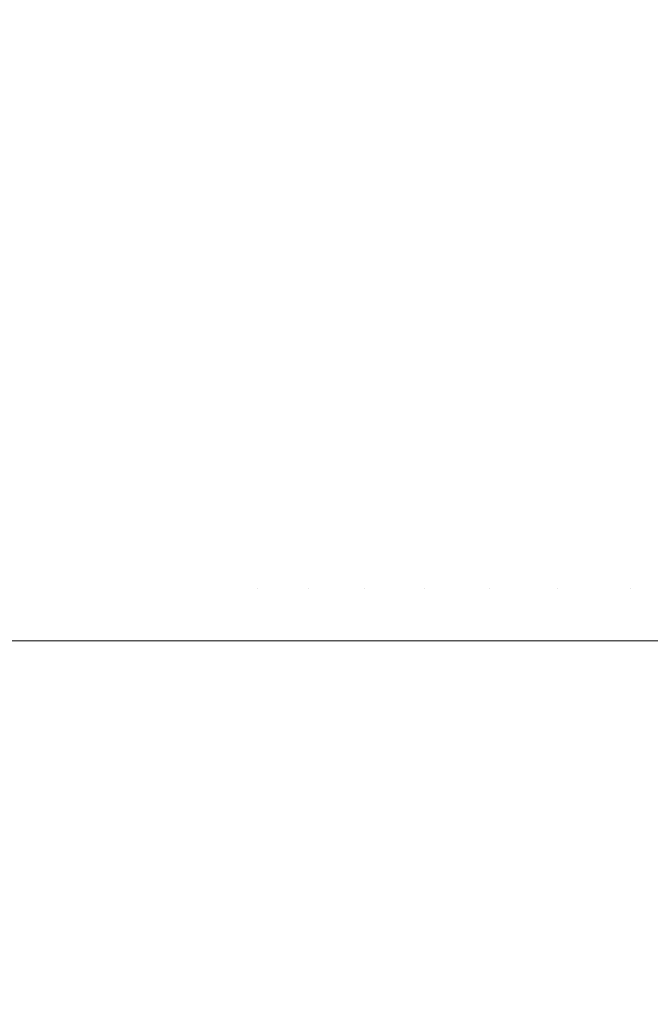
# Model space of a CAD drawing. Header units: centimetres. Extents: x -25.8 to 27.5, y 33.3 to 35.1.
# Tile 188 of 256: x -7.8926 to -7.8688, y 35.0264 to 35.0635. Entities that reach past the tile are written whole.
import ezdxf

# ---------------------------------------------------------------- set-up
doc = ezdxf.new("R2010")
doc.units = ezdxf.units.CM
doc.header["$LTSCALE"] = 2.54
doc.layers.add('Lucido design-1', color=7, linetype='Continuous')

# ---------------------------------------------------------------- blocks, each defined once
blk = doc.blocks.new('Gruppo-6-1')
at = {"color": 7, "linetype": 'Continuous', "lineweight": 9}
for points, invisible_edges in [([(-7.894002, 35.065825, 330.107898), (-7.892987, 35.065825, 330.112167), (-7.892063, 35.061922, 330.111926), (-7.893069, 35.061922, 330.107697)], 15), ([(-7.893872, 35.065825, 306.14173), (-7.8928, 35.065825, 306.146111), (-7.891878, 35.061922, 306.145863), (-7.89294, 35.061922, 306.141523)], 15), ([(-7.892987, 35.065825, 330.112167), (-7.891792, 35.065825, 330.116388), (-7.890879, 35.061922, 330.116109), (-7.892063, 35.061922, 330.111926)], 15), ([(-7.8928, 35.065825, 306.146111), (-7.891538, 35.065825, 306.15044), (-7.890628, 35.061922, 306.150153), (-7.891878, 35.061922, 306.145863)], 15), ([(-7.891792, 35.065825, 330.116388), (-7.890418, 35.065825, 330.120556), (-7.889518, 35.061922, 330.120237), (-7.890879, 35.061922, 330.116109)], 15), ([(-7.891538, 35.065825, 306.15044), (-7.890089, 35.065825, 306.15471), (-7.889191, 35.061922, 306.154384), (-7.890628, 35.061922, 306.150153)], 15), ([(-7.890418, 35.065825, 330.120556), (-7.888869, 35.065825, 330.124661), (-7.887983, 35.061922, 330.124305), (-7.889518, 35.061922, 330.120237)], 15), ([(-7.890089, 35.065825, 306.15471), (-7.888454, 35.065825, 306.158913), (-7.887572, 35.061922, 306.158548), (-7.889191, 35.061922, 306.154384)], 15), ([(-7.888869, 35.065825, 330.124661), (-7.887147, 35.065825, 330.128697), (-7.886277, 35.061922, 330.128303), (-7.887983, 35.061922, 330.124305)], 15), ([(-7.888454, 35.065825, 306.158913), (-7.886638, 35.065825, 306.163041), (-7.885773, 35.061922, 306.162638), (-7.887572, 35.061922, 306.158548)], 15), ([(-7.887147, 35.065825, 330.128697), (-7.885255, 35.065825, 330.132656), (-7.884402, 35.061922, 330.132226), (-7.886277, 35.061922, 330.128303)], 15), ([(-7.886638, 35.065825, 306.163041), (-7.884644, 35.065825, 306.167086), (-7.883796, 35.061922, 306.166645), (-7.885773, 35.061922, 306.162638)], 15), ([(-7.885255, 35.065825, 330.132656), (-7.883197, 35.065825, 330.136531), (-7.882363, 35.061922, 330.136065), (-7.884402, 35.061922, 330.132226)], 15), ([(-7.884644, 35.065825, 306.167086), (-7.882474, 35.065825, 306.17104), (-7.881647, 35.061922, 306.170562), (-7.883796, 35.061922, 306.166645)], 15), ([(-7.883197, 35.065825, 330.136531), (-7.880976, 35.065825, 330.140315), (-7.880163, 35.061922, 330.139814), (-7.882363, 35.061922, 330.136065)], 15), ([(-7.882474, 35.065825, 306.17104), (-7.880135, 35.065825, 306.174895), (-7.879329, 35.061922, 306.174382), (-7.881647, 35.061922, 306.170562)], 15), ([(-7.880976, 35.065825, 330.140315), (-7.878597, 35.065825, 330.144002), (-7.877805, 35.061922, 330.143467), (-7.880163, 35.061922, 330.139814)], 15), ([(-7.880135, 35.065825, 306.174895), (-7.87763, 35.065825, 306.178645), (-7.876847, 35.061922, 306.178097), (-7.879329, 35.061922, 306.174382)], 15), ([(-7.878597, 35.065825, 330.144002), (-7.876063, 35.065825, 330.147584), (-7.875295, 35.061922, 330.147016), (-7.877805, 35.061922, 330.143467)], 15), ([(-7.87763, 35.065825, 306.178645), (-7.874963, 35.065825, 306.182281), (-7.874205, 35.061922, 306.1817), (-7.876847, 35.061922, 306.178097)], 15), ([(-7.876063, 35.065825, 330.147584), (-7.87338, 35.065825, 330.151056), (-7.872637, 35.061922, 330.150456), (-7.875295, 35.061922, 330.147016)], 15), ([(-7.874963, 35.065825, 306.182281), (-7.87214, 35.065825, 306.185798), (-7.871409, 35.061922, 306.185185), (-7.874205, 35.061922, 306.1817)], 15), ([(-7.87338, 35.065825, 330.151056), (-7.870551, 35.065825, 330.15441), (-7.869834, 35.061922, 330.153779), (-7.872637, 35.061922, 330.150456)], 15), ([(-7.87214, 35.065825, 306.185798), (-7.869167, 35.065825, 306.189189), (-7.868463, 35.061922, 306.188544), (-7.871409, 35.061922, 306.185185)], 15), ([(-7.870551, 35.065825, 330.15441), (-7.867583, 35.065825, 330.157642), (-7.866894, 35.061922, 330.156981), (-7.869834, 35.061922, 330.153779)], 15), ([(-7.869167, 35.065825, 306.189189), (-7.866048, 35.065825, 306.192447), (-7.865373, 35.061922, 306.191771), (-7.868463, 35.061922, 306.188544)], 15), ([(-25.69296, 35.065276, 330.582904), (-25.69296, 35.061753, 330.583739), (27.40704, 35.061753, 330.583739), (27.40704, 35.065276, 330.582904)], 10), ([(-25.69296, 35.065276, 306.61614), (-25.69296, 35.061753, 306.616976), (27.40704, 35.061753, 306.616976), (27.40704, 35.065276, 306.61614)], 10), ([(-7.893894, 35.061922, 330.103428), (-7.893069, 35.061922, 330.107697), (-7.89229, 35.057989, 330.107529), (-7.893109, 35.057989, 330.103294)], 15), ([(-7.893812, 35.061922, 306.137141), (-7.89294, 35.061922, 306.141523), (-7.892162, 35.057989, 306.141351), (-7.893027, 35.057989, 306.137003)], 15), ([(-7.893069, 35.061922, 330.107697), (-7.892063, 35.061922, 330.111926), (-7.891292, 35.057989, 330.111725), (-7.89229, 35.057989, 330.107529)], 15), ([(-7.89294, 35.061922, 306.141523), (-7.891878, 35.061922, 306.145863), (-7.891109, 35.057989, 306.145657), (-7.892162, 35.057989, 306.141351)], 15), ([(-7.892063, 35.061922, 330.111926), (-7.890879, 35.061922, 330.116109), (-7.890117, 35.057989, 330.115875), (-7.891292, 35.057989, 330.111725)], 15), ([(-7.891878, 35.061922, 306.145863), (-7.890628, 35.061922, 306.150153), (-7.889868, 35.057989, 306.149913), (-7.891109, 35.057989, 306.145657)], 15), ([(-7.890879, 35.061922, 330.116109), (-7.889518, 35.061922, 330.120237), (-7.888767, 35.057989, 330.119972), (-7.890117, 35.057989, 330.115875)], 15), ([(-7.890628, 35.061922, 306.150153), (-7.889191, 35.061922, 306.154384), (-7.888443, 35.057989, 306.154111), (-7.889868, 35.057989, 306.149913)], 15), ([(-7.889518, 35.061922, 330.120237), (-7.887983, 35.061922, 330.124305), (-7.887244, 35.057989, 330.124008), (-7.888767, 35.057989, 330.119972)], 15), ([(-7.889191, 35.061922, 306.154384), (-7.887572, 35.061922, 306.158548), (-7.886836, 35.057989, 306.158243), (-7.888443, 35.057989, 306.154111)], 15), ([(-7.887983, 35.061922, 330.124305), (-7.886277, 35.061922, 330.128303), (-7.885551, 35.057989, 330.127975), (-7.887244, 35.057989, 330.124008)], 15), ([(-7.887572, 35.061922, 306.158548), (-7.885773, 35.061922, 306.162638), (-7.885051, 35.057989, 306.162301), (-7.886836, 35.057989, 306.158243)], 15), ([(-7.886277, 35.061922, 330.128303), (-7.884402, 35.061922, 330.132226), (-7.883691, 35.057989, 330.131867), (-7.885551, 35.057989, 330.127975)], 15), ([(-7.885773, 35.061922, 306.162638), (-7.883796, 35.061922, 306.166645), (-7.88309, 35.057989, 306.166277), (-7.885051, 35.057989, 306.162301)], 15), ([(-7.884402, 35.061922, 330.132226), (-7.882363, 35.061922, 330.136065), (-7.881668, 35.057989, 330.135677), (-7.883691, 35.057989, 330.131867)], 15), ([(-7.883796, 35.061922, 306.166645), (-7.881647, 35.061922, 306.170562), (-7.880958, 35.057989, 306.170164), (-7.88309, 35.057989, 306.166277)], 15), ([(-7.882363, 35.061922, 330.136065), (-7.880163, 35.061922, 330.139814), (-7.879485, 35.057989, 330.139397), (-7.881668, 35.057989, 330.135677)], 15), ([(-7.881647, 35.061922, 306.170562), (-7.879329, 35.061922, 306.174382), (-7.878658, 35.057989, 306.173954), (-7.880958, 35.057989, 306.170164)], 15), ([(-7.880163, 35.061922, 330.139814), (-7.877805, 35.061922, 330.143467), (-7.877146, 35.057989, 330.143021), (-7.879485, 35.057989, 330.139397)], 15), ([(-7.879329, 35.061922, 306.174382), (-7.876847, 35.061922, 306.178097), (-7.876195, 35.057989, 306.17764), (-7.878658, 35.057989, 306.173954)], 15), ([(-7.877805, 35.061922, 330.143467), (-7.875295, 35.061922, 330.147016), (-7.874655, 35.057989, 330.146543), (-7.877146, 35.057989, 330.143021)], 15), ([(-7.876847, 35.061922, 306.178097), (-7.874205, 35.061922, 306.1817), (-7.873573, 35.057989, 306.181215), (-7.876195, 35.057989, 306.17764)], 15), ([(-7.875295, 35.061922, 330.147016), (-7.872637, 35.061922, 330.150456), (-7.872017, 35.057989, 330.149955), (-7.874655, 35.057989, 330.146543)], 15), ([(-7.874205, 35.061922, 306.1817), (-7.871409, 35.061922, 306.185185), (-7.870798, 35.057989, 306.184673), (-7.873573, 35.057989, 306.181215)], 15), ([(-7.872637, 35.061922, 330.150456), (-7.869834, 35.061922, 330.153779), (-7.869236, 35.057989, 330.153253), (-7.872017, 35.057989, 330.149955)], 15), ([(-7.871409, 35.061922, 306.185185), (-7.868463, 35.061922, 306.188544), (-7.867875, 35.057989, 306.188006), (-7.870798, 35.057989, 306.184673)], 15), ([(-7.869834, 35.061922, 330.153779), (-7.866894, 35.061922, 330.156981), (-7.866319, 35.057989, 330.15643), (-7.869236, 35.057989, 330.153253)], 15), ([(27.40704, 35.061101, 330.583894), (27.40704, 35.061753, 330.583739), (-25.69296, 35.061753, 330.583739), (-25.69296, 35.061101, 330.583894)], 10), ([(27.40704, 35.061101, 306.617131), (27.40704, 35.061753, 306.616976), (-25.69296, 35.061753, 306.616976), (-25.69296, 35.061101, 306.617131)], 10), ([(-25.69296, 35.061101, 330.583894), (-25.69296, 35.057475, 330.584591), (27.40704, 35.057475, 330.584591), (27.40704, 35.061101, 330.583894)], 10), ([(-25.69296, 35.061101, 306.617131), (-25.69296, 35.057475, 306.617828), (27.40704, 35.057475, 306.617828), (27.40704, 35.061101, 306.617131)], 10), ([(-7.893748, 35.057989, 330.099028), (-7.893109, 35.057989, 330.103294), (-7.892481, 35.054031, 330.103186), (-7.893116, 35.054031, 330.098947)], 15), ([(-7.893702, 35.057989, 306.132621), (-7.893027, 35.057989, 306.137003), (-7.892399, 35.054031, 306.136892), (-7.89307, 35.054031, 306.132538)], 15), ([(-7.893109, 35.057989, 330.103294), (-7.89229, 35.057989, 330.107529), (-7.891667, 35.054031, 330.107394), (-7.892481, 35.054031, 330.103186)], 15), ([(-7.893027, 35.057989, 306.137003), (-7.892162, 35.057989, 306.141351), (-7.89154, 35.054031, 306.141213), (-7.892399, 35.054031, 306.136892)], 15), ([(-7.89229, 35.057989, 330.107529), (-7.891292, 35.057989, 330.111725), (-7.890675, 35.054031, 330.111565), (-7.891667, 35.054031, 330.107394)], 15), ([(-7.892162, 35.057989, 306.141351), (-7.891109, 35.057989, 306.145657), (-7.890493, 35.054031, 306.145492), (-7.89154, 35.054031, 306.141213)], 15), ([(-7.891292, 35.057989, 330.111725), (-7.890117, 35.057989, 330.115875), (-7.889507, 35.054031, 330.115689), (-7.890675, 35.054031, 330.111565)], 15), ([(-7.891109, 35.057989, 306.145657), (-7.889868, 35.057989, 306.149913), (-7.88926, 35.054031, 306.149722), (-7.890493, 35.054031, 306.145492)], 15), ([(-7.890117, 35.057989, 330.115875), (-7.888767, 35.057989, 330.119972), (-7.888166, 35.054031, 330.11976), (-7.889507, 35.054031, 330.115689)], 15), ([(-7.889868, 35.057989, 306.149913), (-7.888443, 35.057989, 306.154111), (-7.887844, 35.054031, 306.153893), (-7.88926, 35.054031, 306.149722)], 15), ([(-7.888767, 35.057989, 330.119972), (-7.887244, 35.057989, 330.124008), (-7.886652, 35.054031, 330.12377), (-7.888166, 35.054031, 330.11976)], 15), ([(-7.888443, 35.057989, 306.154111), (-7.886836, 35.057989, 306.158243), (-7.886247, 35.054031, 306.157999), (-7.887844, 35.054031, 306.153893)], 15), ([(-7.887244, 35.057989, 330.124008), (-7.885551, 35.057989, 330.127975), (-7.88497, 35.054031, 330.127713), (-7.886652, 35.054031, 330.12377)], 15), ([(-7.886836, 35.057989, 306.158243), (-7.885051, 35.057989, 306.162301), (-7.884473, 35.054031, 306.162032), (-7.886247, 35.054031, 306.157999)], 15), ([(-7.885551, 35.057989, 330.127975), (-7.883691, 35.057989, 330.131867), (-7.883122, 35.054031, 330.13158), (-7.88497, 35.054031, 330.127713)], 15), ([(-7.885051, 35.057989, 306.162301), (-7.88309, 35.057989, 306.166277), (-7.882525, 35.054031, 306.165983), (-7.884473, 35.054031, 306.162032)], 15), ([(-7.883691, 35.057989, 330.131867), (-7.881668, 35.057989, 330.135677), (-7.881111, 35.054031, 330.135366), (-7.883122, 35.054031, 330.13158)], 15), ([(-7.88309, 35.057989, 306.166277), (-7.880958, 35.057989, 306.170164), (-7.880406, 35.054031, 306.169845), (-7.882525, 35.054031, 306.165983)], 15), ([(-7.881668, 35.057989, 330.135677), (-7.879485, 35.057989, 330.139397), (-7.878942, 35.054031, 330.139063), (-7.881111, 35.054031, 330.135366)], 15), ([(-7.880958, 35.057989, 306.170164), (-7.878658, 35.057989, 306.173954), (-7.87812, 35.054031, 306.173611), (-7.880406, 35.054031, 306.169845)], 15), ([(-7.879485, 35.057989, 330.139397), (-7.877146, 35.057989, 330.143021), (-7.876617, 35.054031, 330.142664), (-7.878942, 35.054031, 330.139063)], 15), ([(-7.878658, 35.057989, 306.173954), (-7.876195, 35.057989, 306.17764), (-7.875673, 35.054031, 306.177274), (-7.87812, 35.054031, 306.173611)], 15), ([(-7.877146, 35.057989, 330.143021), (-7.874655, 35.057989, 330.146543), (-7.874142, 35.054031, 330.146164), (-7.876617, 35.054031, 330.142664)], 15), ([(-7.876195, 35.057989, 306.17764), (-7.873573, 35.057989, 306.181215), (-7.873068, 35.054031, 306.180827), (-7.875673, 35.054031, 306.177274)], 15), ([(-7.874655, 35.057989, 330.146543), (-7.872017, 35.057989, 330.149955), (-7.871521, 35.054031, 330.149555), (-7.874142, 35.054031, 330.146164)], 15), ([(-7.873573, 35.057989, 306.181215), (-7.870798, 35.057989, 306.184673), (-7.87031, 35.054031, 306.184263), (-7.873068, 35.054031, 306.180827)], 15), ([(-7.872017, 35.057989, 330.149955), (-7.869236, 35.057989, 330.153253), (-7.868758, 35.054031, 330.152832), (-7.871521, 35.054031, 330.149555)], 15), ([(-7.870798, 35.057989, 306.184673), (-7.867875, 35.057989, 306.188006), (-7.867405, 35.054031, 306.187575), (-7.87031, 35.054031, 306.184263)], 15), ([(-7.869236, 35.057989, 330.153253), (-7.866319, 35.057989, 330.15643), (-7.865858, 35.054031, 330.155989), (-7.868758, 35.054031, 330.152832)], 15), ([(27.40704, 35.05688, 330.584706), (27.40704, 35.057475, 330.584591), (-25.69296, 35.057475, 330.584591), (-25.69296, 35.05688, 330.584706)], 10), ([(27.40704, 35.05688, 306.617943), (27.40704, 35.057475, 306.617828), (-25.69296, 35.057475, 306.617828), (-25.69296, 35.05688, 306.617943)], 10), ([(-25.69296, 35.05688, 330.584706), (-25.69296, 35.053163, 330.585256), (27.40704, 35.053163, 330.585256), (27.40704, 35.05688, 330.584706)], 10), ([(-25.69296, 35.05688, 306.617943), (-25.69296, 35.053163, 306.618493), (27.40704, 35.053163, 306.618493), (27.40704, 35.05688, 306.617943)], 10), ([(-7.893116, 35.054031, 330.098947), (-7.892481, 35.054031, 330.103186), (-7.89201, 35.050057, 330.103105), (-7.892642, 35.050057, 330.098886)], 15), ([(-7.89307, 35.054031, 306.132538), (-7.892399, 35.054031, 306.136892), (-7.891929, 35.050057, 306.136809), (-7.892596, 35.050057, 306.132476)], 15), ([(-7.892481, 35.054031, 330.103186), (-7.891667, 35.054031, 330.107394), (-7.8912, 35.050057, 330.107294), (-7.89201, 35.050057, 330.103105)], 15), ([(-7.892399, 35.054031, 306.136892), (-7.89154, 35.054031, 306.141213), (-7.891074, 35.050057, 306.14111), (-7.891929, 35.050057, 306.136809)], 15), ([(-7.891667, 35.054031, 330.107394), (-7.890675, 35.054031, 330.111565), (-7.890213, 35.050057, 330.111444), (-7.8912, 35.050057, 330.107294)], 15), ([(-7.89154, 35.054031, 306.141213), (-7.890493, 35.054031, 306.145492), (-7.890031, 35.050057, 306.145369), (-7.891074, 35.050057, 306.14111)], 15), ([(-7.890675, 35.054031, 330.111565), (-7.889507, 35.054031, 330.115689), (-7.889051, 35.050057, 330.115549), (-7.890213, 35.050057, 330.111444)], 15), ([(-7.890493, 35.054031, 306.145492), (-7.88926, 35.054031, 306.149722), (-7.888805, 35.050057, 306.149578), (-7.890031, 35.050057, 306.145369)], 15), ([(-7.889507, 35.054031, 330.115689), (-7.888166, 35.054031, 330.11976), (-7.887715, 35.050057, 330.119601), (-7.889051, 35.050057, 330.115549)], 15), ([(-7.88926, 35.054031, 306.149722), (-7.887844, 35.054031, 306.153893), (-7.887395, 35.050057, 306.15373), (-7.888805, 35.050057, 306.149578)], 15), ([(-7.888166, 35.054031, 330.11976), (-7.886652, 35.054031, 330.12377), (-7.886209, 35.050057, 330.123592), (-7.887715, 35.050057, 330.119601)], 15), ([(-7.887844, 35.054031, 306.153893), (-7.886247, 35.054031, 306.157999), (-7.885806, 35.050057, 306.157816), (-7.887395, 35.050057, 306.15373)], 15), ([(-7.886652, 35.054031, 330.12377), (-7.88497, 35.054031, 330.127713), (-7.884535, 35.050057, 330.127516), (-7.886209, 35.050057, 330.123592)], 15), ([(-7.886247, 35.054031, 306.157999), (-7.884473, 35.054031, 306.162032), (-7.88404, 35.050057, 306.16183), (-7.885806, 35.050057, 306.157816)], 15), ([(-7.88497, 35.054031, 330.127713), (-7.883122, 35.054031, 330.13158), (-7.882695, 35.050057, 330.131365), (-7.884535, 35.050057, 330.127516)], 15), ([(-7.884473, 35.054031, 306.162032), (-7.882525, 35.054031, 306.165983), (-7.882101, 35.050057, 306.165762), (-7.88404, 35.050057, 306.16183)], 15), ([(-7.883122, 35.054031, 330.13158), (-7.881111, 35.054031, 330.135366), (-7.880694, 35.050057, 330.135133), (-7.882695, 35.050057, 330.131365)], 15), ([(-7.882525, 35.054031, 306.165983), (-7.880406, 35.054031, 306.169845), (-7.879992, 35.050057, 306.169606), (-7.882101, 35.050057, 306.165762)], 15), ([(-7.881111, 35.054031, 330.135366), (-7.878942, 35.054031, 330.139063), (-7.878535, 35.050057, 330.138812), (-7.880694, 35.050057, 330.135133)], 15), ([(-7.880406, 35.054031, 306.169845), (-7.87812, 35.054031, 306.173611), (-7.877717, 35.050057, 306.173355), (-7.879992, 35.050057, 306.169606)], 15), ([(-7.878942, 35.054031, 330.139063), (-7.876617, 35.054031, 330.142664), (-7.876222, 35.050057, 330.142397), (-7.878535, 35.050057, 330.138812)], 15), ([(-7.87812, 35.054031, 306.173611), (-7.875673, 35.054031, 306.177274), (-7.875281, 35.050057, 306.177), (-7.877717, 35.050057, 306.173355)], 15), ([(-7.876617, 35.054031, 330.142664), (-7.874142, 35.054031, 330.146164), (-7.873758, 35.050057, 330.14588), (-7.876222, 35.050057, 330.142397)], 15), ([(-7.875673, 35.054031, 306.177274), (-7.873068, 35.054031, 306.180827), (-7.872689, 35.050057, 306.180536), (-7.875281, 35.050057, 306.177)], 15), ([(-7.874142, 35.054031, 330.146164), (-7.871521, 35.054031, 330.149555), (-7.871149, 35.050057, 330.149255), (-7.873758, 35.050057, 330.14588)], 15), ([(-7.873068, 35.054031, 306.180827), (-7.87031, 35.054031, 306.184263), (-7.869944, 35.050057, 306.183956), (-7.872689, 35.050057, 306.180536)], 15), ([(-7.871521, 35.054031, 330.149555), (-7.868758, 35.054031, 330.152832), (-7.868399, 35.050057, 330.152516), (-7.871149, 35.050057, 330.149255)], 15), ([(-7.87031, 35.054031, 306.184263), (-7.867405, 35.054031, 306.187575), (-7.867053, 35.050057, 306.187252), (-7.869944, 35.050057, 306.183956)], 15), ([(27.40704, 35.052621, 330.585336), (27.40704, 35.053163, 330.585256), (-25.69296, 35.053163, 330.585256), (-25.69296, 35.052621, 330.585336)], 10), ([(27.40704, 35.052621, 306.618573), (27.40704, 35.053163, 306.618493), (-25.69296, 35.053163, 306.618493), (-25.69296, 35.052621, 306.618573)], 10), ([(-25.69296, 35.052621, 330.585336), (-25.69296, 35.048827, 330.585731), (27.40704, 35.048827, 330.585731), (27.40704, 35.052621, 330.585336)], 10), ([(-25.69296, 35.052621, 306.618573), (-25.69296, 35.048827, 306.618968), (27.40704, 35.048827, 306.618968), (27.40704, 35.052621, 306.618573)], 10), ([(-7.893094, 35.050057, 330.094644), (-7.892642, 35.050057, 330.098886), (-7.892326, 35.046073, 330.098846), (-7.892777, 35.046073, 330.094617)], 15), ([(-7.893073, 35.050057, 306.128117), (-7.892596, 35.050057, 306.132476), (-7.892281, 35.046073, 306.132434), (-7.892757, 35.046073, 306.128089)], 15), ([(-7.892642, 35.050057, 330.098886), (-7.89201, 35.050057, 330.103105), (-7.891697, 35.046073, 330.103052), (-7.892326, 35.046073, 330.098846)], 15), ([(-7.892596, 35.050057, 306.132476), (-7.891929, 35.050057, 306.136809), (-7.891616, 35.046073, 306.136754), (-7.892281, 35.046073, 306.132434)], 15), ([(-7.89201, 35.050057, 330.103105), (-7.8912, 35.050057, 330.107294), (-7.890889, 35.046073, 330.107227), (-7.891697, 35.046073, 330.103052)], 15), ([(-7.891929, 35.050057, 306.136809), (-7.891074, 35.050057, 306.14111), (-7.890763, 35.046073, 306.141041), (-7.891616, 35.046073, 306.136754)], 15), ([(-7.8912, 35.050057, 330.107294), (-7.890213, 35.050057, 330.111444), (-7.889905, 35.046073, 330.111364), (-7.890889, 35.046073, 330.107227)], 15), ([(-7.891074, 35.050057, 306.14111), (-7.890031, 35.050057, 306.145369), (-7.889724, 35.046073, 306.145286), (-7.890763, 35.046073, 306.141041)], 15), ([(-7.890213, 35.050057, 330.111444), (-7.889051, 35.050057, 330.115549), (-7.888747, 35.046073, 330.115456), (-7.889905, 35.046073, 330.111364)], 15), ([(-7.890031, 35.050057, 306.145369), (-7.888805, 35.050057, 306.149578), (-7.888501, 35.046073, 306.149482), (-7.889724, 35.046073, 306.145286)], 15), ([(-7.889051, 35.050057, 330.115549), (-7.887715, 35.050057, 330.119601), (-7.887415, 35.046073, 330.119495), (-7.888747, 35.046073, 330.115456)], 15), ([(-7.888805, 35.050057, 306.149578), (-7.887395, 35.050057, 306.15373), (-7.887096, 35.046073, 306.153621), (-7.888501, 35.046073, 306.149482)], 15), ([(-7.887715, 35.050057, 330.119601), (-7.886209, 35.050057, 330.123592), (-7.885914, 35.046073, 330.123473), (-7.887415, 35.046073, 330.119495)], 15), ([(-7.887395, 35.050057, 306.15373), (-7.885806, 35.050057, 306.157816), (-7.885512, 35.046073, 306.157695), (-7.887096, 35.046073, 306.153621)], 15), ([(-7.886209, 35.050057, 330.123592), (-7.884535, 35.050057, 330.127516), (-7.884245, 35.046073, 330.127385), (-7.885914, 35.046073, 330.123473)], 15), ([(-7.885806, 35.050057, 306.157816), (-7.88404, 35.050057, 306.16183), (-7.883752, 35.046073, 306.161695), (-7.885512, 35.046073, 306.157695)], 15), ([(-7.884535, 35.050057, 330.127516), (-7.882695, 35.050057, 330.131365), (-7.882411, 35.046073, 330.131222), (-7.884245, 35.046073, 330.127385)], 15), ([(-7.88404, 35.050057, 306.16183), (-7.882101, 35.050057, 306.165762), (-7.881819, 35.046073, 306.165615), (-7.883752, 35.046073, 306.161695)], 15), ([(-7.882695, 35.050057, 330.131365), (-7.880694, 35.050057, 330.135133), (-7.880417, 35.046073, 330.134978), (-7.882411, 35.046073, 330.131222)], 15), ([(-7.882101, 35.050057, 306.165762), (-7.879992, 35.050057, 306.169606), (-7.879717, 35.046073, 306.169447), (-7.881819, 35.046073, 306.165615)], 15), ([(-7.880694, 35.050057, 330.135133), (-7.878535, 35.050057, 330.138812), (-7.878264, 35.046073, 330.138645), (-7.880417, 35.046073, 330.134978)], 15), ([(-7.879992, 35.050057, 306.169606), (-7.877717, 35.050057, 306.173355), (-7.877449, 35.046073, 306.173184), (-7.879717, 35.046073, 306.169447)], 15), ([(-7.878535, 35.050057, 330.138812), (-7.876222, 35.050057, 330.142397), (-7.875958, 35.046073, 330.142218), (-7.878264, 35.046073, 330.138645)], 15), ([(-7.877717, 35.050057, 306.173355), (-7.875281, 35.050057, 306.177), (-7.875021, 35.046073, 306.176818), (-7.877449, 35.046073, 306.173184)], 15), ([(-7.876222, 35.050057, 330.142397), (-7.873758, 35.050057, 330.14588), (-7.873503, 35.046073, 330.14569), (-7.875958, 35.046073, 330.142218)], 15), ([(-7.875281, 35.050057, 306.177), (-7.872689, 35.050057, 306.180536), (-7.872436, 35.046073, 306.180343), (-7.875021, 35.046073, 306.176818)], 15), ([(-7.873758, 35.050057, 330.14588), (-7.871149, 35.050057, 330.149255), (-7.870902, 35.046073, 330.149055), (-7.873503, 35.046073, 330.14569)], 15), ([(-7.872689, 35.050057, 306.180536), (-7.869944, 35.050057, 306.183956), (-7.869701, 35.046073, 306.183751), (-7.872436, 35.046073, 306.180343)], 15), ([(-7.871149, 35.050057, 330.149255), (-7.868399, 35.050057, 330.152516), (-7.868161, 35.046073, 330.152306), (-7.870902, 35.046073, 330.149055)], 15), ([(-7.869944, 35.050057, 306.183956), (-7.867053, 35.050057, 306.187252), (-7.866819, 35.046073, 306.187038), (-7.869701, 35.046073, 306.183751)], 15), ([(27.40704, 35.048331, 330.585783), (27.40704, 35.048827, 330.585731), (-25.69296, 35.048827, 330.585731), (-25.69296, 35.048331, 330.585783)], 10), ([(27.40704, 35.048331, 306.61902), (27.40704, 35.048827, 306.618968), (-25.69296, 35.048827, 306.618968), (-25.69296, 35.048331, 306.61902)], 10), ([(-25.69296, 35.048331, 330.585783), (-25.69296, 35.044473, 330.586018), (27.40704, 35.044473, 330.586018), (27.40704, 35.048331, 330.585783)], 10), ([(-25.69296, 35.048331, 306.61902), (-25.69296, 35.044473, 306.619255), (27.40704, 35.044473, 306.619255), (27.40704, 35.048331, 306.61902)], 10), ([(-7.892777, 35.046073, 330.094617), (-7.892326, 35.046073, 330.098846), (-7.892169, 35.042084, 330.098826), (-7.892619, 35.042084, 330.094604)], 15), ([(-7.892757, 35.046073, 306.128089), (-7.892281, 35.046073, 306.132434), (-7.892124, 35.042084, 306.132414), (-7.892599, 35.042084, 306.128076)], 15), ([(-7.892326, 35.046073, 330.098846), (-7.891697, 35.046073, 330.103052), (-7.891541, 35.042084, 330.103025), (-7.892169, 35.042084, 330.098826)], 15), ([(-7.892281, 35.046073, 306.132434), (-7.891616, 35.046073, 306.136754), (-7.89146, 35.042084, 306.136727), (-7.892124, 35.042084, 306.132414)], 15), ([(-7.891697, 35.046073, 330.103052), (-7.890889, 35.046073, 330.107227), (-7.890735, 35.042084, 330.107193), (-7.891541, 35.042084, 330.103025)], 15), ([(-7.891616, 35.046073, 306.136754), (-7.890763, 35.046073, 306.141041), (-7.890609, 35.042084, 306.141007), (-7.89146, 35.042084, 306.136727)], 15), ([(-7.890889, 35.046073, 330.107227), (-7.889905, 35.046073, 330.111364), (-7.889752, 35.042084, 330.111324), (-7.890735, 35.042084, 330.107193)], 15), ([(-7.890763, 35.046073, 306.141041), (-7.889724, 35.046073, 306.145286), (-7.889571, 35.042084, 306.145245), (-7.890609, 35.042084, 306.141007)], 15), ([(-7.889905, 35.046073, 330.111364), (-7.888747, 35.046073, 330.115456), (-7.888595, 35.042084, 330.115409), (-7.889752, 35.042084, 330.111324)], 15), ([(-7.889724, 35.046073, 306.145286), (-7.888501, 35.046073, 306.149482), (-7.88835, 35.042084, 306.149435), (-7.889571, 35.042084, 306.145245)], 15), ([(-7.888747, 35.046073, 330.115456), (-7.887415, 35.046073, 330.119495), (-7.887266, 35.042084, 330.119442), (-7.888595, 35.042084, 330.115409)], 15), ([(-7.888501, 35.046073, 306.149482), (-7.887096, 35.046073, 306.153621), (-7.886948, 35.042084, 306.153567), (-7.88835, 35.042084, 306.149435)], 15), ([(-7.887415, 35.046073, 330.119495), (-7.885914, 35.046073, 330.123473), (-7.885767, 35.042084, 330.123414), (-7.887266, 35.042084, 330.119442)], 15), ([(-7.887096, 35.046073, 306.153621), (-7.885512, 35.046073, 306.157695), (-7.885366, 35.042084, 306.157634), (-7.886948, 35.042084, 306.153567)], 15), ([(-7.885914, 35.046073, 330.123473), (-7.884245, 35.046073, 330.127385), (-7.884101, 35.042084, 330.12732), (-7.885767, 35.042084, 330.123414)], 15), ([(-7.885512, 35.046073, 306.157695), (-7.883752, 35.046073, 306.161695), (-7.883608, 35.042084, 306.161628), (-7.885366, 35.042084, 306.157634)], 15), ([(-7.884245, 35.046073, 330.127385), (-7.882411, 35.046073, 330.131222), (-7.88227, 35.042084, 330.131151), (-7.884101, 35.042084, 330.12732)], 15), ([(-7.883752, 35.046073, 306.161695), (-7.881819, 35.046073, 306.165615), (-7.881678, 35.042084, 306.165542), (-7.883608, 35.042084, 306.161628)], 15), ([(-7.882411, 35.046073, 330.131222), (-7.880417, 35.046073, 330.134978), (-7.880278, 35.042084, 330.1349), (-7.88227, 35.042084, 330.131151)], 15), ([(-7.881819, 35.046073, 306.165615), (-7.879717, 35.046073, 306.169447), (-7.879579, 35.042084, 306.169368), (-7.881678, 35.042084, 306.165542)], 15), ([(-7.880417, 35.046073, 330.134978), (-7.878264, 35.046073, 330.138645), (-7.878129, 35.042084, 330.138562), (-7.880278, 35.042084, 330.1349)], 15), ([(-7.879717, 35.046073, 306.169447), (-7.877449, 35.046073, 306.173184), (-7.877316, 35.042084, 306.173099), (-7.879579, 35.042084, 306.169368)], 15), ([(-7.878264, 35.046073, 330.138645), (-7.875958, 35.046073, 330.142218), (-7.875827, 35.042084, 330.14213), (-7.878129, 35.042084, 330.138562)], 15), ([(-7.877449, 35.046073, 306.173184), (-7.875021, 35.046073, 306.176818), (-7.874891, 35.042084, 306.176727), (-7.877316, 35.042084, 306.173099)], 15), ([(-7.875958, 35.046073, 330.142218), (-7.873503, 35.046073, 330.14569), (-7.873375, 35.042084, 330.145596), (-7.875827, 35.042084, 330.14213)], 15), ([(-7.875021, 35.046073, 306.176818), (-7.872436, 35.046073, 306.180343), (-7.872311, 35.042084, 306.180246), (-7.874891, 35.042084, 306.176727)], 15), ([(-7.873503, 35.046073, 330.14569), (-7.870902, 35.046073, 330.149055), (-7.870779, 35.042084, 330.148956), (-7.873375, 35.042084, 330.145596)], 15), ([(-7.872436, 35.046073, 306.180343), (-7.869701, 35.046073, 306.183751), (-7.869579, 35.042084, 306.18365), (-7.872311, 35.042084, 306.180246)], 15), ([(-7.870902, 35.046073, 330.149055), (-7.868161, 35.046073, 330.152306), (-7.868042, 35.042084, 330.152202), (-7.870779, 35.042084, 330.148956)], 15), ([(-7.869701, 35.046073, 306.183751), (-7.866819, 35.046073, 306.187038), (-7.866702, 35.042084, 306.186931), (-7.869579, 35.042084, 306.18365)], 15), ([(27.40704, 35.044028, 330.586045), (27.40704, 35.044473, 330.586018), (-25.69296, 35.044473, 330.586018), (-25.69296, 35.044028, 330.586045)], 10), ([(27.40704, 35.044028, 306.619282), (27.40704, 35.044473, 306.619255), (-25.69296, 35.044473, 306.619255), (-25.69296, 35.044028, 306.619282)], 10), ([(-25.69296, 35.044028, 330.586045), (-25.69296, 35.040112, 330.586121), (27.40704, 35.040112, 330.586121), (27.40704, 35.044028, 330.586045)], 8), ([(-25.69296, 35.044028, 306.619282), (-25.69296, 35.040112, 306.619358), (27.40704, 35.040112, 306.619358), (27.40704, 35.044028, 306.619282)], 8), ([(-7.892189, 35.040112, 330.098459), (-7.8926, 35.040112, 330.094602), (-7.892619, 35.042084, 330.094604), (-7.892169, 35.042084, 330.098826)], 14), ([(-7.892183, 35.040112, 306.131695), (-7.892579, 35.040112, 306.128074), (-7.892599, 35.042084, 306.128076), (-7.892124, 35.042084, 306.132414)], 14), ([(-7.892169, 35.042084, 330.098826), (-7.89215, 35.040112, 330.098823), (-7.892189, 35.040112, 330.098459)], 9), ([(-7.892124, 35.042084, 306.132414), (-7.892104, 35.040112, 306.132411), (-7.892183, 35.040112, 306.131695)], 9), ([(-7.891589, 35.040112, 330.102574), (-7.89215, 35.040112, 330.098823), (-7.892169, 35.042084, 330.098826), (-7.891541, 35.042084, 330.103025)], 14), ([(-7.891581, 35.040112, 306.13581), (-7.892104, 35.040112, 306.132411), (-7.892124, 35.042084, 306.132414), (-7.89146, 35.042084, 306.136727)], 14), ([(-7.891541, 35.042084, 330.103025), (-7.891522, 35.040112, 330.103022), (-7.891589, 35.040112, 330.102574)], 9), ([(-7.89146, 35.042084, 306.136727), (-7.891441, 35.040112, 306.136723), (-7.891581, 35.040112, 306.13581)], 9), ([(-7.890817, 35.040112, 330.106664), (-7.891522, 35.040112, 330.103022), (-7.891541, 35.042084, 330.103025), (-7.890735, 35.042084, 330.107193)], 14), ([(-7.890809, 35.040112, 306.139899), (-7.891441, 35.040112, 306.136723), (-7.89146, 35.042084, 306.136727), (-7.890609, 35.042084, 306.141007)], 14), ([(-7.890735, 35.042084, 330.107193), (-7.890716, 35.040112, 330.107189), (-7.890817, 35.040112, 330.106664)], 9), ([(-7.890609, 35.042084, 306.141007), (-7.89059, 35.040112, 306.141002), (-7.890809, 35.040112, 306.139899)], 9), ([(-7.889875, 35.040112, 330.110722), (-7.890716, 35.040112, 330.107189), (-7.890735, 35.042084, 330.107193), (-7.889752, 35.042084, 330.111324)], 14), ([(-7.889867, 35.040112, 306.143957), (-7.89059, 35.040112, 306.141002), (-7.890609, 35.042084, 306.141007), (-7.889571, 35.042084, 306.145245)], 14), ([(-7.889752, 35.042084, 330.111324), (-7.889733, 35.040112, 330.111319), (-7.889875, 35.040112, 330.110722)], 9), ([(-7.889571, 35.042084, 306.145245), (-7.889553, 35.040112, 306.14524), (-7.889867, 35.040112, 306.143957)], 9), ([(-7.888764, 35.040112, 330.114741), (-7.889733, 35.040112, 330.111319), (-7.889752, 35.042084, 330.111324), (-7.888595, 35.042084, 330.115409)], 14), ([(-7.888755, 35.040112, 306.147975), (-7.889553, 35.040112, 306.14524), (-7.889571, 35.042084, 306.145245), (-7.88835, 35.042084, 306.149435)], 14), ([(-7.888595, 35.042084, 330.115409), (-7.888577, 35.040112, 330.115404), (-7.888764, 35.040112, 330.114741)], 9), ([(-7.88835, 35.042084, 306.149435), (-7.888332, 35.040112, 306.149429), (-7.888755, 35.040112, 306.147975)], 9), ([(-7.887486, 35.040112, 330.118714), (-7.888577, 35.040112, 330.115404), (-7.888595, 35.042084, 330.115409), (-7.887266, 35.042084, 330.119442)], 14), ([(-7.887477, 35.040112, 306.151948), (-7.888332, 35.040112, 306.149429), (-7.88835, 35.042084, 306.149435), (-7.886948, 35.042084, 306.153567)], 14), ([(-7.887266, 35.042084, 330.119442), (-7.887248, 35.040112, 330.119435), (-7.887486, 35.040112, 330.118714)], 9), ([(-7.886948, 35.042084, 306.153567), (-7.886929, 35.040112, 306.15356), (-7.887477, 35.040112, 306.151948)], 9), ([(-7.886041, 35.040112, 330.122633), (-7.887248, 35.040112, 330.119435), (-7.887266, 35.042084, 330.119442), (-7.885767, 35.042084, 330.123414)], 14), ([(-7.886032, 35.040112, 306.155867), (-7.886929, 35.040112, 306.15356), (-7.886948, 35.042084, 306.153567), (-7.885366, 35.042084, 306.157634)], 14), ([(-7.885767, 35.042084, 330.123414), (-7.885749, 35.040112, 330.123407), (-7.886041, 35.040112, 330.122633)], 9), ([(-7.885366, 35.042084, 306.157634), (-7.885348, 35.040112, 306.157627), (-7.886032, 35.040112, 306.155867)], 9), ([(-7.884432, 35.040112, 330.126492), (-7.885749, 35.040112, 330.123407), (-7.885767, 35.042084, 330.123414), (-7.884101, 35.042084, 330.12732)], 14), ([(-7.884425, 35.040112, 306.159725), (-7.885348, 35.040112, 306.157627), (-7.885366, 35.042084, 306.157634), (-7.883608, 35.042084, 306.161628)], 14), ([(-7.884101, 35.042084, 330.12732), (-7.884083, 35.040112, 330.127312), (-7.884432, 35.040112, 330.126492)], 9), ([(-7.883608, 35.042084, 306.161628), (-7.883591, 35.040112, 306.16162), (-7.884425, 35.040112, 306.159725)], 9), ([(-7.882662, 35.040112, 330.130284), (-7.884083, 35.040112, 330.127312), (-7.884101, 35.042084, 330.12732), (-7.88227, 35.042084, 330.131151)], 14), ([(-7.883608, 35.042084, 306.161628), (-7.881678, 35.042084, 306.165542), (-7.881661, 35.040112, 306.165533), (-7.882655, 35.040112, 306.163517)], 11), ([(-7.882655, 35.040112, 306.163517), (-7.883591, 35.040112, 306.16162), (-7.883608, 35.042084, 306.161628)], 10), ([(-7.88227, 35.042084, 330.131151), (-7.882253, 35.040112, 330.131142), (-7.882662, 35.040112, 330.130284)], 9), ([(-7.880733, 35.040112, 330.134002), (-7.882253, 35.040112, 330.131142), (-7.88227, 35.042084, 330.131151), (-7.880278, 35.042084, 330.1349)], 14), ([(-7.881678, 35.042084, 306.165542), (-7.879579, 35.042084, 306.169368), (-7.879563, 35.040112, 306.169358), (-7.880727, 35.040112, 306.167235)], 11), ([(-7.880727, 35.040112, 306.167235), (-7.881661, 35.040112, 306.165533), (-7.881678, 35.042084, 306.165542)], 10), ([(-7.880278, 35.042084, 330.1349), (-7.880261, 35.040112, 330.134891), (-7.880733, 35.040112, 330.134002)], 9), ([(-7.878648, 35.040112, 330.13764), (-7.880261, 35.040112, 330.134891), (-7.880278, 35.042084, 330.1349), (-7.878129, 35.042084, 330.138562)], 14), ([(-7.879579, 35.042084, 306.169368), (-7.877316, 35.042084, 306.173099), (-7.877299, 35.040112, 306.173088), (-7.878643, 35.040112, 306.170873)], 11), ([(-7.878643, 35.040112, 306.170873), (-7.879563, 35.040112, 306.169358), (-7.879579, 35.042084, 306.169368)], 10), ([(-7.878129, 35.042084, 330.138562), (-7.878113, 35.040112, 330.138552), (-7.878648, 35.040112, 330.13764)], 9), ([(-7.876411, 35.040112, 330.14119), (-7.878113, 35.040112, 330.138552), (-7.878129, 35.042084, 330.138562), (-7.875827, 35.042084, 330.14213)], 14), ([(-7.877316, 35.042084, 306.173099), (-7.874891, 35.042084, 306.176727), (-7.874875, 35.040112, 306.176716), (-7.876407, 35.040112, 306.174424)], 11), ([(-7.876407, 35.040112, 306.174424), (-7.877299, 35.040112, 306.173088), (-7.877316, 35.042084, 306.173099)], 10), ([(-7.875827, 35.042084, 330.14213), (-7.875811, 35.040112, 330.142119), (-7.876411, 35.040112, 330.14119)], 9), ([(-7.874023, 35.040112, 330.144646), (-7.875811, 35.040112, 330.142119), (-7.875827, 35.042084, 330.14213), (-7.873375, 35.042084, 330.145596)], 14), ([(-7.874891, 35.042084, 306.176727), (-7.872311, 35.042084, 306.180246), (-7.872295, 35.040112, 306.180235), (-7.874021, 35.040112, 306.177881)], 11), ([(-7.874021, 35.040112, 306.177881), (-7.874875, 35.040112, 306.176716), (-7.874891, 35.042084, 306.176727)], 10), ([(-7.873375, 35.042084, 330.145596), (-7.87336, 35.040112, 330.145585), (-7.874023, 35.040112, 330.144646)], 9), ([(-7.871491, 35.040112, 330.148003), (-7.87336, 35.040112, 330.145585), (-7.873375, 35.042084, 330.145596), (-7.870779, 35.042084, 330.148956)], 14), ([(-7.872311, 35.042084, 306.180246), (-7.869579, 35.042084, 306.18365), (-7.869564, 35.040112, 306.183637), (-7.87149, 35.040112, 306.181238)], 11), ([(-7.87149, 35.040112, 306.181238), (-7.872295, 35.040112, 306.180235), (-7.872311, 35.042084, 306.180246)], 10), ([(-7.870779, 35.042084, 330.148956), (-7.870764, 35.040112, 330.148943), (-7.871491, 35.040112, 330.148003)], 9), ([(-7.868816, 35.040112, 330.151253), (-7.870764, 35.040112, 330.148943), (-7.870779, 35.042084, 330.148956), (-7.868042, 35.042084, 330.152202)], 14), ([(-7.869579, 35.042084, 306.18365), (-7.866702, 35.042084, 306.186931), (-7.866688, 35.040112, 306.186917), (-7.868817, 35.040112, 306.18449)], 11), ([(-7.868817, 35.040112, 306.18449), (-7.869564, 35.040112, 306.183637), (-7.869579, 35.042084, 306.18365)], 10), ([(-7.8926, 35.040112, 330.094602), (-7.892189, 35.040112, 330.098459), (-7.892191, 33.840112, 330.098459), (-7.892594, 33.840112, 330.094671)], 10), ([(-7.892579, 35.040112, 306.128074), (-7.892183, 35.040112, 306.131695), (-7.892191, 33.840112, 306.131696), (-7.892594, 33.840112, 306.127908)], 10), ([(-7.892161, 33.840112, 330.098735), (-7.892191, 33.840112, 330.098459), (-7.892189, 35.040112, 330.098459), (-7.89215, 35.040112, 330.098823)], 10), ([(-7.892161, 33.840112, 306.131972), (-7.892191, 33.840112, 306.131696), (-7.892183, 35.040112, 306.131695), (-7.892104, 35.040112, 306.132411)], 10), ([(-7.89215, 35.040112, 330.098823), (-7.891589, 35.040112, 330.102574), (-7.891593, 33.840112, 330.102575), (-7.892161, 33.840112, 330.098735)], 10), ([(-7.891593, 33.840112, 306.135812), (-7.892161, 33.840112, 306.131972), (-7.892104, 35.040112, 306.132411)], 10), ([(-7.892104, 35.040112, 306.132411), (-7.891581, 35.040112, 306.13581), (-7.891593, 33.840112, 306.135812)], 10), ([(-7.891562, 33.840112, 330.102782), (-7.891593, 33.840112, 330.102575), (-7.891589, 35.040112, 330.102574), (-7.891522, 35.040112, 330.103022)], 10), ([(-7.891562, 33.840112, 306.136019), (-7.891593, 33.840112, 306.135812), (-7.891581, 35.040112, 306.13581), (-7.891441, 35.040112, 306.136723)], 10), ([(-7.891522, 35.040112, 330.103022), (-7.890817, 35.040112, 330.106664), (-7.890824, 33.840112, 330.106666), (-7.891562, 33.840112, 330.102782)], 10), ([(-7.890824, 33.840112, 306.139902), (-7.891562, 33.840112, 306.136019), (-7.891441, 35.040112, 306.136723)], 10), ([(-7.891441, 35.040112, 306.136723), (-7.890809, 35.040112, 306.139899), (-7.890824, 33.840112, 306.139902)], 10), ([(-7.890798, 33.840112, 330.106805), (-7.890824, 33.840112, 330.106666), (-7.890817, 35.040112, 330.106664), (-7.890716, 35.040112, 330.107189)], 10), ([(-7.890798, 33.840112, 306.140042), (-7.890824, 33.840112, 306.139902), (-7.890809, 35.040112, 306.139899), (-7.89059, 35.040112, 306.141002)], 10), ([(-7.890716, 35.040112, 330.107189), (-7.889875, 35.040112, 330.110722), (-7.889885, 33.840112, 330.110725), (-7.890798, 33.840112, 330.106805)], 10), ([(-7.889885, 33.840112, 306.143961), (-7.890798, 33.840112, 306.140042), (-7.89059, 35.040112, 306.141002)], 10), ([(-7.89059, 35.040112, 306.141002), (-7.889867, 35.040112, 306.143957), (-7.889885, 33.840112, 306.143961)], 10), ([(-7.889868, 33.840112, 330.110796), (-7.889885, 33.840112, 330.110725), (-7.889875, 35.040112, 330.110722), (-7.889733, 35.040112, 330.111319)], 10), ([(-7.889868, 33.840112, 306.144033), (-7.889885, 33.840112, 306.143961), (-7.889867, 35.040112, 306.143957), (-7.889553, 35.040112, 306.14524)], 10), ([(-7.888776, 33.840112, 330.114745), (-7.889868, 33.840112, 330.110796), (-7.889733, 35.040112, 330.111319)], 10), ([(-7.888776, 33.840112, 306.147981), (-7.889868, 33.840112, 306.144033), (-7.889553, 35.040112, 306.14524)], 10), ([(-7.889733, 35.040112, 330.111319), (-7.888764, 35.040112, 330.114741), (-7.888776, 33.840112, 330.114745)], 10), ([(-7.889553, 35.040112, 306.14524), (-7.888755, 35.040112, 306.147975), (-7.888776, 33.840112, 306.147981)], 10), ([(-7.887519, 33.840112, 330.118658), (-7.888776, 33.840112, 330.114745), (-7.888764, 35.040112, 330.114741)], 10), ([(-7.887519, 33.840112, 306.151895), (-7.888776, 33.840112, 306.147981), (-7.888755, 35.040112, 306.147975)], 10), ([(-7.888764, 35.040112, 330.114741), (-7.888577, 35.040112, 330.115404), (-7.887497, 33.840112, 330.118717), (-7.887519, 33.840112, 330.118658)], 10), ([(-7.888755, 35.040112, 306.147975), (-7.888332, 35.040112, 306.149429), (-7.887497, 33.840112, 306.151954), (-7.887519, 33.840112, 306.151895)], 10), ([(-7.888577, 35.040112, 330.115404), (-7.887486, 35.040112, 330.118714), (-7.887497, 33.840112, 330.118717)], 10), ([(-7.888332, 35.040112, 306.149429), (-7.887477, 35.040112, 306.151948), (-7.887497, 33.840112, 306.151954)], 10), ([(-7.886102, 33.840112, 330.122516), (-7.887497, 33.840112, 330.118717), (-7.887486, 35.040112, 330.118714)], 10), ([(-7.886102, 33.840112, 306.155753), (-7.887497, 33.840112, 306.151954), (-7.887477, 35.040112, 306.151948)], 10), ([(-7.887486, 35.040112, 330.118714), (-7.887248, 35.040112, 330.119435), (-7.886052, 33.840112, 330.122637), (-7.886102, 33.840112, 330.122516)], 10), ([(-7.887477, 35.040112, 306.151948), (-7.886929, 35.040112, 306.15356), (-7.886052, 33.840112, 306.155874), (-7.886102, 33.840112, 306.155753)], 10), ([(-7.887248, 35.040112, 330.119435), (-7.886041, 35.040112, 330.122633), (-7.886052, 33.840112, 330.122637)], 10), ([(-7.886929, 35.040112, 306.15356), (-7.886032, 35.040112, 306.155867), (-7.886052, 33.840112, 306.155874)], 10), ([(-7.884527, 33.840112, 330.126315), (-7.886052, 33.840112, 330.122637), (-7.886041, 35.040112, 330.122633)], 10), ([(-7.884527, 33.840112, 306.159552), (-7.886052, 33.840112, 306.155874), (-7.886032, 35.040112, 306.155867)], 10), ([(-7.884527, 33.840112, 330.126315), (-7.886041, 35.040112, 330.122633), (-7.885749, 35.040112, 330.123407)], 9), ([(-7.884527, 33.840112, 306.159552), (-7.886032, 35.040112, 306.155867), (-7.885348, 35.040112, 306.157627)], 9), ([(-7.885749, 35.040112, 330.123407), (-7.884443, 33.840112, 330.126496), (-7.884527, 33.840112, 330.126315)], 9), ([(-7.885749, 35.040112, 330.123407), (-7.884432, 35.040112, 330.126492), (-7.884443, 33.840112, 330.126496)], 10), ([(-7.885348, 35.040112, 306.157627), (-7.884443, 33.840112, 306.159733), (-7.884527, 33.840112, 306.159552)], 9), ([(-7.885348, 35.040112, 306.157627), (-7.884425, 35.040112, 306.159725), (-7.884443, 33.840112, 306.159733)], 10), ([(-7.882795, 33.840112, 330.130049), (-7.884443, 33.840112, 330.126496), (-7.884432, 35.040112, 330.126492)], 10), ([(-7.884443, 33.840112, 306.159733), (-7.884425, 35.040112, 306.159725), (-7.883591, 35.040112, 306.16162)], 9), ([(-7.883591, 35.040112, 306.16162), (-7.882795, 33.840112, 306.163286), (-7.884443, 33.840112, 306.159733)], 9), ([(-7.882795, 33.840112, 330.130049), (-7.884432, 35.040112, 330.126492), (-7.884083, 35.040112, 330.127312)], 9), ([(-7.884083, 35.040112, 330.127312), (-7.882672, 33.840112, 330.130288), (-7.882795, 33.840112, 330.130049)], 9), ([(-7.884083, 35.040112, 330.127312), (-7.882662, 35.040112, 330.130284), (-7.882672, 33.840112, 330.130288)], 10), ([(-7.883591, 35.040112, 306.16162), (-7.882655, 35.040112, 306.163517), (-7.882672, 33.840112, 306.163525), (-7.882795, 33.840112, 306.163286)], 10), ([(-7.880909, 33.840112, 330.133712), (-7.882672, 33.840112, 330.130288), (-7.882662, 35.040112, 330.130284)], 10), ([(-7.882672, 33.840112, 306.163525), (-7.882655, 35.040112, 306.163517), (-7.881661, 35.040112, 306.165533)], 9), ([(-7.881661, 35.040112, 306.165533), (-7.880909, 33.840112, 306.166949), (-7.882672, 33.840112, 306.163525)], 9), ([(-7.880909, 33.840112, 330.133712), (-7.882662, 35.040112, 330.130284), (-7.882253, 35.040112, 330.131142)], 9), ([(-7.882253, 35.040112, 330.131142), (-7.880742, 33.840112, 330.134007), (-7.880909, 33.840112, 330.133712)], 9), ([(-7.882253, 35.040112, 330.131142), (-7.880733, 35.040112, 330.134002), (-7.880742, 33.840112, 330.134007)], 10), ([(-7.881661, 35.040112, 306.165533), (-7.880727, 35.040112, 306.167235), (-7.880742, 33.840112, 306.167244), (-7.880909, 33.840112, 306.166949)], 10), ([(-7.878873, 33.840112, 330.137298), (-7.880742, 33.840112, 330.134007), (-7.880733, 35.040112, 330.134002)], 10), ([(-7.880742, 33.840112, 306.167244), (-7.880727, 35.040112, 306.167235), (-7.879563, 35.040112, 306.169358)], 9), ([(-7.879563, 35.040112, 306.169358), (-7.878873, 33.840112, 306.170535), (-7.880742, 33.840112, 306.167244)], 9), ([(-7.878873, 33.840112, 330.137298), (-7.880733, 35.040112, 330.134002), (-7.880261, 35.040112, 330.134891)], 9), ([(-7.880261, 35.040112, 330.134891), (-7.878657, 33.840112, 330.137644), (-7.878873, 33.840112, 330.137298)], 9), ([(-7.880261, 35.040112, 330.134891), (-7.878648, 35.040112, 330.13764), (-7.878657, 33.840112, 330.137644)], 10), ([(-7.879563, 35.040112, 306.169358), (-7.878643, 35.040112, 306.170873), (-7.878657, 33.840112, 306.170881), (-7.878873, 33.840112, 306.170535)], 10), ([(-7.876688, 33.840112, 330.140799), (-7.878657, 33.840112, 330.137644), (-7.878648, 35.040112, 330.13764)], 10), ([(-7.878657, 33.840112, 306.170881), (-7.878643, 35.040112, 306.170873), (-7.877299, 35.040112, 306.173088)], 9), ([(-7.877299, 35.040112, 306.173088), (-7.876688, 33.840112, 306.174036), (-7.878657, 33.840112, 306.170881)], 9), ([(-7.876688, 33.840112, 330.140799), (-7.878648, 35.040112, 330.13764), (-7.878113, 35.040112, 330.138552)], 9), ([(-7.878113, 35.040112, 330.138552), (-7.876418, 33.840112, 330.141194), (-7.876688, 33.840112, 330.140799)], 9), ([(-7.878113, 35.040112, 330.138552), (-7.876411, 35.040112, 330.14119), (-7.876418, 33.840112, 330.141194)], 10), ([(-7.877299, 35.040112, 306.173088), (-7.876407, 35.040112, 306.174424), (-7.876418, 33.840112, 306.174431), (-7.876688, 33.840112, 306.174036)], 10), ([(-7.874359, 33.840112, 330.14421), (-7.876418, 33.840112, 330.141194), (-7.876411, 35.040112, 330.14119)], 10), ([(-7.876418, 33.840112, 306.174431), (-7.876407, 35.040112, 306.174424), (-7.874875, 35.040112, 306.176716)], 9), ([(-7.874875, 35.040112, 306.176716), (-7.874359, 33.840112, 306.177447), (-7.876418, 33.840112, 306.174431)], 9), ([(-7.874359, 33.840112, 330.14421), (-7.876411, 35.040112, 330.14119), (-7.875811, 35.040112, 330.142119)], 9), ([(-7.875811, 35.040112, 330.142119), (-7.87403, 33.840112, 330.144651), (-7.874359, 33.840112, 330.14421)], 9), ([(-7.875811, 35.040112, 330.142119), (-7.874023, 35.040112, 330.144646), (-7.87403, 33.840112, 330.144651)], 10), ([(-7.874875, 35.040112, 306.176716), (-7.874021, 35.040112, 306.177881), (-7.87403, 33.840112, 306.177888), (-7.874359, 33.840112, 306.177447)], 10), ([(-7.871888, 33.840112, 330.147525), (-7.87403, 33.840112, 330.144651), (-7.874023, 35.040112, 330.144646)], 10), ([(-7.87403, 33.840112, 306.177888), (-7.874021, 35.040112, 306.177881), (-7.872295, 35.040112, 306.180235)], 9), ([(-7.872295, 35.040112, 306.180235), (-7.871888, 33.840112, 306.180762), (-7.87403, 33.840112, 306.177888)], 9), ([(-7.871888, 33.840112, 330.147525), (-7.874023, 35.040112, 330.144646), (-7.87336, 35.040112, 330.145585)], 9), ([(-7.87336, 35.040112, 330.145585), (-7.871497, 33.840112, 330.148007), (-7.871888, 33.840112, 330.147525)], 9), ([(-7.87336, 35.040112, 330.145585), (-7.871491, 35.040112, 330.148003), (-7.871497, 33.840112, 330.148007)], 10), ([(-7.872295, 35.040112, 306.180235), (-7.87149, 35.040112, 306.181238), (-7.871497, 33.840112, 306.181244), (-7.871888, 33.840112, 306.180762)], 10), ([(-7.86928, 33.840112, 330.150737), (-7.871497, 33.840112, 330.148007), (-7.871491, 35.040112, 330.148003)], 10), ([(-7.86928, 33.840112, 306.183974), (-7.871497, 33.840112, 306.181244), (-7.87149, 35.040112, 306.181238), (-7.869564, 35.040112, 306.183637)], 10), ([(-7.86928, 33.840112, 330.150737), (-7.871491, 35.040112, 330.148003), (-7.870764, 35.040112, 330.148943)], 9), ([(-7.870764, 35.040112, 330.148943), (-7.868821, 33.840112, 330.151257), (-7.86928, 33.840112, 330.150737)], 9), ([(-7.870764, 35.040112, 330.148943), (-7.868816, 35.040112, 330.151253), (-7.868821, 33.840112, 330.151257)], 10), ([(-7.869564, 35.040112, 306.183637), (-7.868817, 35.040112, 306.18449), (-7.868821, 33.840112, 306.184494), (-7.86928, 33.840112, 306.183974)], 10), ([(-7.86654, 33.840112, 330.153842), (-7.868821, 33.840112, 330.151257), (-7.868816, 35.040112, 330.151253)], 10), ([(-7.86654, 33.840112, 306.187079), (-7.868821, 33.840112, 306.184494), (-7.868817, 35.040112, 306.18449), (-7.866688, 35.040112, 306.186917)], 10)]:
    blk.add_3dface(points, dxfattribs=dict(at, invisible_edges=invisible_edges))
for points in [[(-25.69296, 35.040112, 330.586121), (-25.69296, 33.440112, 330.586121), (27.40704, 33.440112, 330.586121), (27.40704, 35.040112, 330.586121)], [(-25.69296, 35.040112, 306.619358), (-25.69296, 33.440112, 306.619358), (27.40704, 33.440112, 306.619358), (27.40704, 35.040112, 306.619358)]]:
    blk.add_3dface(points, dxfattribs=at)

msp = doc.modelspace()

# ---------------------------------------------------------------- block references
at = {"layer": 'Lucido design-1', "color": 7}
msp.add_blockref('Gruppo-6-1', (0, 0), dxfattribs=at)

doc.saveas('drawing.dxf')
